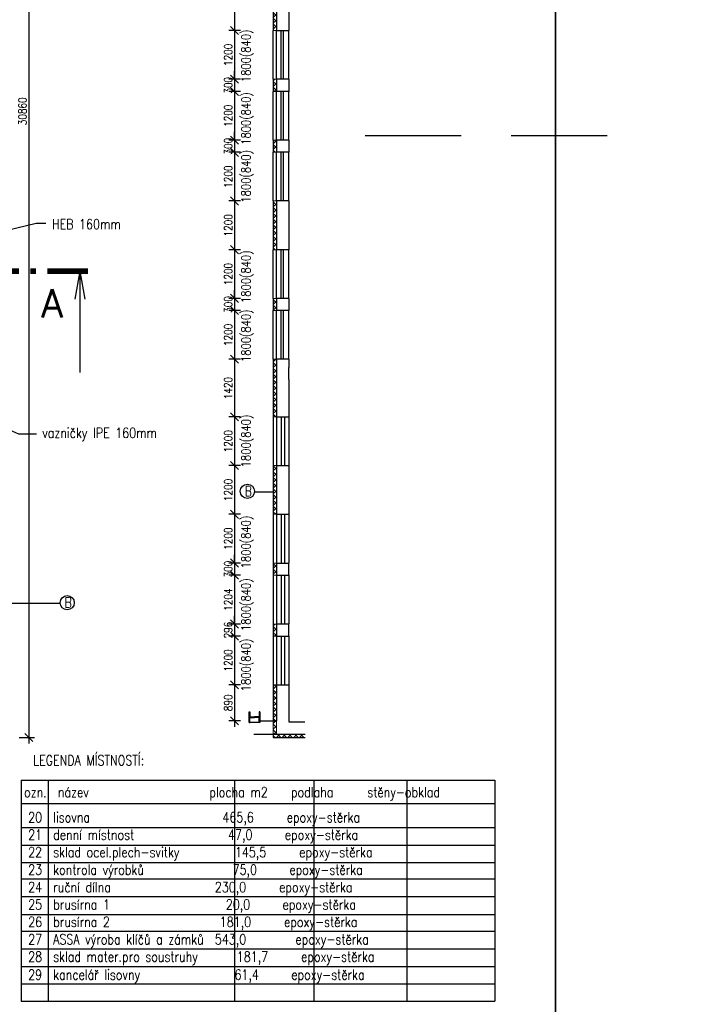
# Model space of a CAD drawing. Header units: millimetres. Extents: x -637441 to -130928, y -380379 to -53767.
# Tile 72 of 193: x -556161 to -539460, y -179302 to -155042. Entities that reach past the tile are written whole.
import ezdxf

# ---------------------------------------------------------------- set-up
doc = ezdxf.new("R2010")
doc.units = ezdxf.units.MM
doc.header["$LTSCALE"] = 10
for name, color, linetype, lineweight in [('CKKOTY', 7, 'Continuous', 25), ('CKSTENY_SRAF', 1, 'Continuous', 18), ('CKSYMBOLY', 7, 'Continuous', 25), ('CKTEXTY_MALE', 7, 'Continuous', 25), ('CKTEXTY_STREDNI', 6, 'Continuous', 50)]:
    doc.layers.add(name, color=color, linetype=linetype, lineweight=lineweight)
for name, color, linetype in [('I', 3, 'Continuous'), ('SLABĚ', 7, 'Continuous'), ('SRAFY', 252, 'Continuous'), ('Výplně otvorů', 7, 'Continuous'), ('ZDIVO', 6, 'Continuous')]:
    doc.layers.add(name, color=color, linetype=linetype)
doc.styles.get("Standard").update_dxf_attribs({"font": 'simplex.shx', "width": 0.8})
doc.dimstyles.new('Kopie z cadkon', dxfattribs={"dimscale": 100, "dimtxt": 2.5, "dimasz": 2.5, "dimexe": 1.768, "dimexo": 5, "dimgap": 0.666, "dimtad": 1, "dimdec": 0, "dimrnd": 1, "dimdsep": 46, "dimtxsty": 'Standard', "dimblk1": 'OBLIQUE', "dimblk2": 'OBLIQUE', "dimsah": 1, "dimcen": 2, "dimdle": 1.8, "dimazin": 2, "dimtfac": 0.75, "dimtdec": 0, "dimtix": 1, "dimtmove": 2, "dimatfit": 3, "dimfxl": 1, "dimtolj": 1, "dimtzin": 0, "dimarcsym": 0})
pattern_1 = [(45, (-359566.98, 0), (-70.71068, 70.71068), []), (135, (-359566.98, 0), (-70.71068, -70.71068), [])]

# ---------------------------------------------------------------- blocks, each defined once
blk = doc.blocks.new('rez1_dl')
for q in [(-0.122, -0.689), (0, -2.5), (0.122, -0.689)]:
    blk.add_line((0, 0), q)
at = {"const_width": 0.14}
for points in [[(-0.196, 0), (0.804, 0)], [(1.084, 0), (1.224, 0)], [(1.504, 0), (2.504, 0)]]:
    blk.add_lwpolyline(points, dxfattribs=at)
blk.add_attdef('A', (0.397, -0.451), '', height=0.7, rotation=270)
blk.add_attdef('A', (0.422, -1.145), '', height=0.7)
blk = doc.blocks.new('_OBLIQUE')
at = {"color": 0, "linetype": 'ByBlock'}
blk.add_line((-0.5, -0.5), (0.5, 0.5), dxfattribs=at)
blk = doc.blocks.new('*D575')
at = {"layer": 'CKTEXTY_MALE', "color": 0, "lineweight": -2}
for p, q in [((-556177, -141869), (-555797, -141869)), ((-555938, -141725), (-555938, -172873)), ((-556177, -172729), (-555797, -172729))]:
    blk.add_line(p, q, dxfattribs=at)
at = {"layer": 'DEFPOINTS', "color": 0}
for p in [(-556577, -141869), (-556577, -172729), (-555938, -172729)]:
    blk.add_point(p, dxfattribs=at)
at = {"layer": 'CKTEXTY_MALE', "color": 0, "lineweight": -2, "xscale": 200, "yscale": 200, "zscale": 200}
for p, rotation in [((-555938, -141869), 90), ((-555938, -172729), 270)]:
    blk.add_blockref('_OBLIQUE', p, dxfattribs=dict(at, rotation=rotation))
at = {"layer": 'CKTEXTY_MALE', "color": 0, "insert": (-556092, -157299), "char_height": 200, "attachment_point": 5, "rotation": 90}
blk.add_mtext('\\A1;30860', dxfattribs=at)
blk = doc.blocks.new('*D675')
at = {"layer": 'CKKOTY', "color": 0, "lineweight": -2}
for p, q in [((-550716, -152539), (-551010, -152539)), ((-550868, -152395), (-550868, -155453)), ((-550716, -155309), (-551010, -155309))]:
    blk.add_line(p, q, dxfattribs=at)
at = {"layer": 'DEFPOINTS', "color": 0}
for p in [(-550316, -152539), (-550868, -155309), (-550316, -155309)]:
    blk.add_point(p, dxfattribs=at)
at = {"layer": 'CKKOTY', "color": 0, "lineweight": -2, "xscale": 200, "yscale": 200, "zscale": 200}
for p, rotation in [((-550868, -152539), 90), ((-550868, -155309), 270)]:
    blk.add_blockref('_OBLIQUE', p, dxfattribs=dict(at, rotation=rotation))
at = {"layer": 'CKKOTY', "color": 0, "insert": (-551022, -153924), "char_height": 200, "attachment_point": 5, "rotation": 90}
blk.add_mtext('\\A1;2770', dxfattribs=at)
blk = doc.blocks.new('*D676')
at = {"layer": 'CKKOTY', "color": 0, "lineweight": -2}
for p, q in [((-550868, -155165), (-550868, -156653)), ((-550716, -155309), (-551010, -155309)), ((-550716, -156509), (-551010, -156509))]:
    blk.add_line(p, q, dxfattribs=at)
at = {"layer": 'DEFPOINTS', "color": 0}
for p in [(-550316, -155309), (-550868, -156509), (-550316, -156509)]:
    blk.add_point(p, dxfattribs=at)
at = {"layer": 'CKKOTY', "color": 0, "lineweight": -2, "xscale": 200, "yscale": 200, "zscale": 200}
for p, rotation in [((-550868, -155309), 90), ((-550868, -156509), 270)]:
    blk.add_blockref('_OBLIQUE', p, dxfattribs=dict(at, rotation=rotation))
at = {"layer": 'CKKOTY', "color": 0, "insert": (-551022, -155909), "char_height": 200, "attachment_point": 5, "rotation": 90}
blk.add_mtext('\\A1;1200', dxfattribs=at)
blk = doc.blocks.new('*D677')
at = {"layer": 'CKKOTY', "color": 0, "lineweight": -2}
for p, q in [((-550868, -156509), (-550868, -156309)), ((-550716, -156509), (-551010, -156509)), ((-550868, -156509), (-550868, -156809)), ((-550716, -156809), (-551010, -156809)), ((-550868, -156809), (-550868, -157009))]:
    blk.add_line(p, q, dxfattribs=at)
at = {"layer": 'DEFPOINTS', "color": 0}
for p in [(-550316, -156509), (-550868, -156809), (-550316, -156809)]:
    blk.add_point(p, dxfattribs=at)
at = {"layer": 'CKKOTY', "color": 0, "lineweight": -2, "xscale": 200, "yscale": 200, "zscale": 200}
for p, rotation in [((-550868, -156509), 270), ((-550868, -156809), 90)]:
    blk.add_blockref('_OBLIQUE', p, dxfattribs=dict(at, rotation=rotation))
at = {"layer": 'CKKOTY', "color": 0, "insert": (-551022, -156659), "char_height": 200, "attachment_point": 5, "rotation": 90}
blk.add_mtext('\\A1;300', dxfattribs=at)
blk = doc.blocks.new('*D678')
at = {"layer": 'CKKOTY', "color": 0, "lineweight": -2}
for p, q in [((-550868, -156665), (-550868, -158153)), ((-550716, -156809), (-551010, -156809)), ((-550716, -158009), (-551010, -158009))]:
    blk.add_line(p, q, dxfattribs=at)
at = {"layer": 'DEFPOINTS', "color": 0}
for p in [(-550316, -156809), (-550868, -158009), (-550316, -158009)]:
    blk.add_point(p, dxfattribs=at)
at = {"layer": 'CKKOTY', "color": 0, "lineweight": -2, "xscale": 200, "yscale": 200, "zscale": 200}
for p, rotation in [((-550868, -156809), 90), ((-550868, -158009), 270)]:
    blk.add_blockref('_OBLIQUE', p, dxfattribs=dict(at, rotation=rotation))
at = {"layer": 'CKKOTY', "color": 0, "insert": (-551022, -157409), "char_height": 200, "attachment_point": 5, "rotation": 90}
blk.add_mtext('\\A1;1200', dxfattribs=at)
blk = doc.blocks.new('*D679')
at = {"layer": 'CKKOTY', "color": 0, "lineweight": -2}
for p, q in [((-550868, -158009), (-550868, -157809)), ((-550716, -158009), (-551010, -158009)), ((-550868, -158009), (-550868, -158309)), ((-550716, -158309), (-551010, -158309)), ((-550868, -158309), (-550868, -158509))]:
    blk.add_line(p, q, dxfattribs=at)
at = {"layer": 'DEFPOINTS', "color": 0}
for p in [(-550316, -158009), (-550868, -158309), (-550316, -158309)]:
    blk.add_point(p, dxfattribs=at)
at = {"layer": 'CKKOTY', "color": 0, "lineweight": -2, "xscale": 200, "yscale": 200, "zscale": 200}
for p, rotation in [((-550868, -158009), 270), ((-550868, -158309), 90)]:
    blk.add_blockref('_OBLIQUE', p, dxfattribs=dict(at, rotation=rotation))
at = {"layer": 'CKKOTY', "color": 0, "insert": (-551022, -158159), "char_height": 200, "attachment_point": 5, "rotation": 90}
blk.add_mtext('\\A1;300', dxfattribs=at)
blk = doc.blocks.new('*D680')
at = {"layer": 'CKKOTY', "color": 0, "lineweight": -2}
for p, q in [((-550868, -158165), (-550868, -159653)), ((-550716, -158309), (-551010, -158309)), ((-550716, -159509), (-551010, -159509))]:
    blk.add_line(p, q, dxfattribs=at)
at = {"layer": 'DEFPOINTS', "color": 0}
for p in [(-550316, -158309), (-550868, -159509), (-550316, -159509)]:
    blk.add_point(p, dxfattribs=at)
at = {"layer": 'CKKOTY', "color": 0, "lineweight": -2, "xscale": 200, "yscale": 200, "zscale": 200}
for p, rotation in [((-550868, -158309), 90), ((-550868, -159509), 270)]:
    blk.add_blockref('_OBLIQUE', p, dxfattribs=dict(at, rotation=rotation))
at = {"layer": 'CKKOTY', "color": 0, "insert": (-551022, -158909), "char_height": 200, "attachment_point": 5, "rotation": 90}
blk.add_mtext('\\A1;1200', dxfattribs=at)
blk = doc.blocks.new('*D681')
at = {"layer": 'CKKOTY', "color": 0, "lineweight": -2}
for p, q in [((-550868, -159365), (-550868, -160853)), ((-550716, -159509), (-551010, -159509)), ((-550716, -160709), (-551010, -160709))]:
    blk.add_line(p, q, dxfattribs=at)
at = {"layer": 'DEFPOINTS', "color": 0}
for p in [(-550316, -159509), (-550868, -160709), (-550316, -160709)]:
    blk.add_point(p, dxfattribs=at)
at = {"layer": 'CKKOTY', "color": 0, "lineweight": -2, "xscale": 200, "yscale": 200, "zscale": 200}
for p, rotation in [((-550868, -159509), 90), ((-550868, -160709), 270)]:
    blk.add_blockref('_OBLIQUE', p, dxfattribs=dict(at, rotation=rotation))
at = {"layer": 'CKKOTY', "color": 0, "insert": (-551022, -160109), "char_height": 200, "attachment_point": 5, "rotation": 90}
blk.add_mtext('\\A1;1200', dxfattribs=at)
blk = doc.blocks.new('*D682')
at = {"layer": 'CKKOTY', "color": 0, "lineweight": -2}
for p, q in [((-550868, -160565), (-550868, -162053)), ((-550716, -160709), (-551010, -160709)), ((-550716, -161909), (-551010, -161909))]:
    blk.add_line(p, q, dxfattribs=at)
at = {"layer": 'DEFPOINTS', "color": 0}
for p in [(-550316, -160709), (-550868, -161909), (-550316, -161909)]:
    blk.add_point(p, dxfattribs=at)
at = {"layer": 'CKKOTY', "color": 0, "lineweight": -2, "xscale": 200, "yscale": 200, "zscale": 200}
for p, rotation in [((-550868, -160709), 90), ((-550868, -161909), 270)]:
    blk.add_blockref('_OBLIQUE', p, dxfattribs=dict(at, rotation=rotation))
at = {"layer": 'CKKOTY', "color": 0, "insert": (-551022, -161309), "char_height": 200, "attachment_point": 5, "rotation": 90}
blk.add_mtext('\\A1;1200', dxfattribs=at)
blk = doc.blocks.new('*D683')
at = {"layer": 'CKKOTY', "color": 0, "lineweight": -2}
for p, q in [((-550868, -161909), (-550868, -161709)), ((-550716, -161909), (-551010, -161909)), ((-550868, -161909), (-550868, -162209)), ((-550716, -162209), (-551010, -162209)), ((-550868, -162209), (-550868, -162409))]:
    blk.add_line(p, q, dxfattribs=at)
at = {"layer": 'DEFPOINTS', "color": 0}
for p in [(-550316, -161909), (-550868, -162209), (-550316, -162209)]:
    blk.add_point(p, dxfattribs=at)
at = {"layer": 'CKKOTY', "color": 0, "lineweight": -2, "xscale": 200, "yscale": 200, "zscale": 200}
for p, rotation in [((-550868, -161909), 270), ((-550868, -162209), 90)]:
    blk.add_blockref('_OBLIQUE', p, dxfattribs=dict(at, rotation=rotation))
at = {"layer": 'CKKOTY', "color": 0, "insert": (-551022, -162059), "char_height": 200, "attachment_point": 5, "rotation": 90}
blk.add_mtext('\\A1;300', dxfattribs=at)
blk = doc.blocks.new('*D684')
at = {"layer": 'CKKOTY', "color": 0, "lineweight": -2}
for p, q in [((-550716, -162209), (-551010, -162209)), ((-550868, -162065), (-550868, -163553)), ((-550716, -163409), (-551010, -163409))]:
    blk.add_line(p, q, dxfattribs=at)
at = {"layer": 'DEFPOINTS', "color": 0}
for p in [(-550316, -162209), (-550868, -163409), (-550316, -163409)]:
    blk.add_point(p, dxfattribs=at)
at = {"layer": 'CKKOTY', "color": 0, "lineweight": -2, "xscale": 200, "yscale": 200, "zscale": 200}
for p, rotation in [((-550868, -162209), 90), ((-550868, -163409), 270)]:
    blk.add_blockref('_OBLIQUE', p, dxfattribs=dict(at, rotation=rotation))
at = {"layer": 'CKKOTY', "color": 0, "insert": (-551022, -162809), "char_height": 200, "attachment_point": 5, "rotation": 90}
blk.add_mtext('\\A1;1200', dxfattribs=at)
blk = doc.blocks.new('*D685')
at = {"layer": 'CKKOTY', "color": 0, "lineweight": -2}
for p, q in [((-550868, -163265), (-550868, -164973)), ((-550716, -163409), (-551010, -163409)), ((-550716, -164829), (-551010, -164829))]:
    blk.add_line(p, q, dxfattribs=at)
at = {"layer": 'DEFPOINTS', "color": 0}
for p in [(-550316, -163409), (-550868, -164829), (-550316, -164829)]:
    blk.add_point(p, dxfattribs=at)
at = {"layer": 'CKKOTY', "color": 0, "lineweight": -2, "xscale": 200, "yscale": 200, "zscale": 200}
for p, rotation in [((-550868, -163409), 90), ((-550868, -164829), 270)]:
    blk.add_blockref('_OBLIQUE', p, dxfattribs=dict(at, rotation=rotation))
at = {"layer": 'CKKOTY', "color": 0, "insert": (-551022, -164119), "char_height": 200, "attachment_point": 5, "rotation": 90}
blk.add_mtext('\\A1;1420', dxfattribs=at)
blk = doc.blocks.new('*D686')
at = {"layer": 'CKKOTY', "color": 0, "lineweight": -2}
for p, q in [((-550868, -164685), (-550868, -166173)), ((-550716, -164829), (-551010, -164829)), ((-550716, -166029), (-551010, -166029))]:
    blk.add_line(p, q, dxfattribs=at)
at = {"layer": 'DEFPOINTS', "color": 0}
for p in [(-550316, -164829), (-550868, -166029), (-550316, -166029)]:
    blk.add_point(p, dxfattribs=at)
at = {"layer": 'CKKOTY', "color": 0, "lineweight": -2, "xscale": 200, "yscale": 200, "zscale": 200}
for p, rotation in [((-550868, -164829), 90), ((-550868, -166029), 270)]:
    blk.add_blockref('_OBLIQUE', p, dxfattribs=dict(at, rotation=rotation))
at = {"layer": 'CKKOTY', "color": 0, "insert": (-551022, -165429), "char_height": 200, "attachment_point": 5, "rotation": 90}
blk.add_mtext('\\A1;1200', dxfattribs=at)
blk = doc.blocks.new('*D687')
at = {"layer": 'CKKOTY', "color": 0, "lineweight": -2}
for p, q in [((-550868, -165885), (-550868, -167373)), ((-550716, -166029), (-551010, -166029)), ((-550716, -167229), (-551010, -167229))]:
    blk.add_line(p, q, dxfattribs=at)
at = {"layer": 'DEFPOINTS', "color": 0}
for p in [(-550316, -166029), (-550868, -167229), (-550316, -167229)]:
    blk.add_point(p, dxfattribs=at)
at = {"layer": 'CKKOTY', "color": 0, "lineweight": -2, "xscale": 200, "yscale": 200, "zscale": 200}
for p, rotation in [((-550868, -166029), 90), ((-550868, -167229), 270)]:
    blk.add_blockref('_OBLIQUE', p, dxfattribs=dict(at, rotation=rotation))
at = {"layer": 'CKKOTY', "color": 0, "insert": (-551022, -166629), "char_height": 200, "attachment_point": 5, "rotation": 90}
blk.add_mtext('\\A1;1200', dxfattribs=at)
blk = doc.blocks.new('*D688')
at = {"layer": 'CKKOTY', "color": 0, "lineweight": -2}
for p, q in [((-550868, -167085), (-550868, -168573)), ((-550716, -167229), (-551010, -167229)), ((-550716, -168429), (-551010, -168429))]:
    blk.add_line(p, q, dxfattribs=at)
at = {"layer": 'DEFPOINTS', "color": 0}
for p in [(-550316, -167229), (-550868, -168429), (-550316, -168429)]:
    blk.add_point(p, dxfattribs=at)
at = {"layer": 'CKKOTY', "color": 0, "lineweight": -2, "xscale": 200, "yscale": 200, "zscale": 200}
for p, rotation in [((-550868, -167229), 90), ((-550868, -168429), 270)]:
    blk.add_blockref('_OBLIQUE', p, dxfattribs=dict(at, rotation=rotation))
at = {"layer": 'CKKOTY', "color": 0, "insert": (-551022, -167829), "char_height": 200, "attachment_point": 5, "rotation": 90}
blk.add_mtext('\\A1;1200', dxfattribs=at)
blk = doc.blocks.new('*D689')
at = {"layer": 'CKKOTY', "color": 0, "lineweight": -2}
for p, q in [((-550868, -168429), (-550868, -168229)), ((-550716, -168429), (-551010, -168429)), ((-550868, -168429), (-550868, -168729)), ((-550716, -168729), (-551010, -168729)), ((-550868, -168729), (-550868, -168929))]:
    blk.add_line(p, q, dxfattribs=at)
at = {"layer": 'DEFPOINTS', "color": 0}
for p in [(-550316, -168429), (-550868, -168729), (-550316, -168729)]:
    blk.add_point(p, dxfattribs=at)
at = {"layer": 'CKKOTY', "color": 0, "lineweight": -2, "xscale": 200, "yscale": 200, "zscale": 200}
for p, rotation in [((-550868, -168429), 270), ((-550868, -168729), 90)]:
    blk.add_blockref('_OBLIQUE', p, dxfattribs=dict(at, rotation=rotation))
at = {"layer": 'CKKOTY', "color": 0, "insert": (-551022, -168579), "char_height": 200, "attachment_point": 5, "rotation": 90}
blk.add_mtext('\\A1;300', dxfattribs=at)
blk = doc.blocks.new('*D690')
at = {"layer": 'CKKOTY', "color": 0, "lineweight": -2}
for p, q in [((-550868, -168585), (-550868, -170077)), ((-550716, -168729), (-551010, -168729)), ((-550716, -169933), (-551010, -169933))]:
    blk.add_line(p, q, dxfattribs=at)
at = {"layer": 'DEFPOINTS', "color": 0}
for p in [(-550316, -168729), (-550868, -169933), (-550316, -169933)]:
    blk.add_point(p, dxfattribs=at)
at = {"layer": 'CKKOTY', "color": 0, "lineweight": -2, "xscale": 200, "yscale": 200, "zscale": 200}
for p, rotation in [((-550868, -168729), 90), ((-550868, -169933), 270)]:
    blk.add_blockref('_OBLIQUE', p, dxfattribs=dict(at, rotation=rotation))
at = {"layer": 'CKKOTY', "color": 0, "insert": (-551022, -169331), "char_height": 200, "attachment_point": 5, "rotation": 90}
blk.add_mtext('\\A1;1204', dxfattribs=at)
blk = doc.blocks.new('*D691')
at = {"layer": 'CKKOTY', "color": 0, "lineweight": -2}
for p, q in [((-550868, -169933), (-550868, -169733)), ((-550716, -169933), (-551010, -169933)), ((-550868, -169933), (-550868, -170229)), ((-550716, -170229), (-551010, -170229)), ((-550868, -170229), (-550868, -170429))]:
    blk.add_line(p, q, dxfattribs=at)
at = {"layer": 'DEFPOINTS', "color": 0}
for p in [(-550316, -169933), (-550868, -170229), (-550316, -170229)]:
    blk.add_point(p, dxfattribs=at)
at = {"layer": 'CKKOTY', "color": 0, "lineweight": -2, "xscale": 200, "yscale": 200, "zscale": 200}
for p, rotation in [((-550868, -169933), 270), ((-550868, -170229), 90)]:
    blk.add_blockref('_OBLIQUE', p, dxfattribs=dict(at, rotation=rotation))
at = {"layer": 'CKKOTY', "color": 0, "insert": (-551022, -170081), "char_height": 200, "attachment_point": 5, "rotation": 90}
blk.add_mtext('\\A1;296', dxfattribs=at)
blk = doc.blocks.new('*D692')
at = {"layer": 'CKKOTY', "color": 0, "lineweight": -2}
for p, q in [((-550716, -170229), (-551010, -170229)), ((-550868, -170085), (-550868, -171573)), ((-550716, -171429), (-551010, -171429))]:
    blk.add_line(p, q, dxfattribs=at)
at = {"layer": 'DEFPOINTS', "color": 0}
for p in [(-550316, -170229), (-550868, -171429), (-550316, -171429)]:
    blk.add_point(p, dxfattribs=at)
at = {"layer": 'CKKOTY', "color": 0, "lineweight": -2, "xscale": 200, "yscale": 200, "zscale": 200}
for p, rotation in [((-550868, -170229), 90), ((-550868, -171429), 270)]:
    blk.add_blockref('_OBLIQUE', p, dxfattribs=dict(at, rotation=rotation))
at = {"layer": 'CKKOTY', "color": 0, "insert": (-551022, -170829), "char_height": 200, "attachment_point": 5, "rotation": 90}
blk.add_mtext('\\A1;1200', dxfattribs=at)
blk = doc.blocks.new('*D693')
at = {"layer": 'CKKOTY', "color": 0, "lineweight": -2}
for p, q in [((-550716, -171429), (-551010, -171429)), ((-550868, -171285), (-550868, -172463)), ((-550716, -172319), (-551010, -172319))]:
    blk.add_line(p, q, dxfattribs=at)
at = {"layer": 'DEFPOINTS', "color": 0}
for p in [(-550316, -171429), (-550868, -172319), (-550316, -172319)]:
    blk.add_point(p, dxfattribs=at)
at = {"layer": 'CKKOTY', "color": 0, "lineweight": -2, "xscale": 200, "yscale": 200, "zscale": 200}
for p, rotation in [((-550868, -171429), 90), ((-550868, -172319), 270)]:
    blk.add_blockref('_OBLIQUE', p, dxfattribs=dict(at, rotation=rotation))
at = {"layer": 'CKKOTY', "color": 0, "insert": (-551022, -171874), "char_height": 200, "attachment_point": 5, "rotation": 90}
blk.add_mtext('\\A1;890', dxfattribs=at)

msp = doc.modelspace()

# ---------------------------------------------------------------- hatches: boundary and pattern name
at = {"layer": 'CKSTENY_SRAF'}
h = msp.add_hatch(dxfattribs=at)
h.set_pattern_fill('PLASTY', color=256, scale=50, style=0)
h.set_pattern_definition(pattern_1)
h.paths.add_polyline_path([(-549831.523, -148338.99), (-549911.523, -148338.99), (-549911.523, -147938.99), (-549831.523, -147938.99)])
h.paths.add_polyline_path([(-549831.523, -149838.99), (-549911.523, -149838.99), (-549911.523, -149538.99), (-549831.523, -149538.99)])
h.paths.add_polyline_path([(-549831.523, -151338.99), (-549911.523, -151338.99), (-549911.523, -151038.99), (-549831.523, -151038.99)])
h.paths.add_polyline_path([(-549831.523, -155309.121), (-549911.523, -155309.121), (-549911.523, -152538.99), (-549831.523, -152538.99)])
h = msp.add_hatch(dxfattribs=at)
h.set_pattern_fill('PLASTY', color=256, scale=50, style=0)
h.set_pattern_definition(pattern_1)
h.paths.add_polyline_path([(-549831.523, -156809.121), (-549911.523, -156809.121), (-549911.523, -156509.121), (-549831.523, -156509.121)])
h.paths.add_polyline_path([(-549831.523, -158309.121), (-549911.523, -158309.121), (-549911.523, -158009.121), (-549831.523, -158009.121)])
h.paths.add_polyline_path([(-549831.523, -160709.121), (-549911.523, -160709.121), (-549911.523, -159509.121), (-549831.523, -159509.121)])
h.paths.add_polyline_path([(-549831.523, -162209.121), (-549911.523, -162209.121), (-549911.523, -161909.121), (-549831.523, -161909.121)])
h.paths.add_polyline_path([(-549831.523, -164828.922), (-549911.523, -164828.922), (-549911.523, -163409.121), (-549831.523, -163409.121)])
h = msp.add_hatch(dxfattribs=at)
h.set_pattern_fill('PLASTY', color=1, scale=50, style=0)
h.set_pattern_definition(pattern_1)
h.paths.add_polyline_path([(-549911.523, -171432.922), (-549831.523, -171432.922), (-549831.523, -172649.121), (-549911.523, -172649.121)])
h.paths.add_polyline_path([(-549911.523, -169932.922), (-549831.523, -169932.922), (-549831.523, -170228.922), (-549911.523, -170228.922)])
h.paths.add_polyline_path([(-549911.523, -168428.922), (-549831.523, -168428.922), (-549831.523, -168728.922), (-549911.523, -168728.922)])
h.paths.add_polyline_path([(-549911.523, -166028.922), (-549831.523, -166028.922), (-549831.523, -167228.922), (-549911.523, -167228.922)])
h = msp.add_hatch(dxfattribs=at)
h.set_pattern_fill('PLASTY', color=256, scale=50, style=0)
h.set_pattern_definition(pattern_1)
h.paths.add_polyline_path([(-549911.523, -172649.121), (-549123.659, -172649.121), (-549123.659, -172729.121), (-549911.523, -172729.121)])

# ---------------------------------------------------------------- linework, layer by layer
at = {"layer": 'CKKOTY', "color": 7}
for p, q in [((-545280.029, -157904.389), (-547648.507, -157904.389)), ((-541683.081, -157904.389), (-544051.559, -157904.389))]:
    msp.add_line(p, q, dxfattribs=at)
for points in [[(-626951.964, -131167.738), (-542951.964, -131167.738), (-542951.964, -190567.738), (-626951.964, -190567.738)], [(-542951.964, -131167.738), (-458951.964, -131167.738), (-458951.964, -190567.738), (-542951.964, -190567.738)]]:
    msp.add_lwpolyline(points, close=True, dxfattribs=at)
at = {"layer": 'CKSTENY_SRAF', "color": 6}
msp.add_line((-549911.523, -172649.121), (-549911.523, -172729.121), dxfattribs=at)
for points in [[(-549831.523, -155309.121), (-549911.523, -155309.121), (-549911.523, -152538.99), (-549831.523, -152538.99)], [(-549831.523, -156809.121), (-549911.523, -156809.121), (-549911.523, -156509.121), (-549831.523, -156509.121)], [(-549831.523, -158309.121), (-549911.523, -158309.121), (-549911.523, -158009.121), (-549831.523, -158009.121)], [(-549831.523, -160709.121), (-549911.523, -160709.121), (-549911.523, -159509.121), (-549831.523, -159509.121)], [(-549831.523, -162209.121), (-549911.523, -162209.121), (-549911.523, -161909.121), (-549831.523, -161909.121)], [(-549831.523, -164828.922), (-549911.523, -164828.922), (-549911.523, -163409.121), (-549831.523, -163409.121)], [(-549911.523, -166028.922), (-549831.523, -166028.922), (-549831.523, -167228.922), (-549911.523, -167228.922)], [(-549911.523, -168428.922), (-549831.523, -168428.922), (-549831.523, -168728.922), (-549911.523, -168728.922)], [(-549911.523, -169932.922), (-549831.523, -169932.922), (-549831.523, -170228.922), (-549911.523, -170228.922)], [(-549911.523, -171432.922), (-549831.523, -171432.922), (-549831.523, -172649.121), (-549911.523, -172649.121)]]:
    msp.add_lwpolyline(points, close=True, dxfattribs=at)
at = {"layer": 'CKTEXTY_MALE'}
for p, q in [((-550374.828, -166678.808), (-549911.523, -166678.808)), ((-555163.903, -169425.243), (-556576.864, -169425.243)), ((-556128.49, -173777.911), (-544448.467, -173777.911)), ((-556128.49, -173777.911), (-556128.49, -179223.745)), ((-544448.467, -173777.911), (-544448.467, -179223.745)), ((-556128.49, -174357.963), (-544448.467, -174357.963)), ((-556128.49, -178798.875), (-544448.467, -178798.875)), ((-556128.49, -179223.745), (-544448.467, -179223.745))]:
    msp.add_line(p, q, dxfattribs=at)
at = {"layer": 'CKTEXTY_MALE', "color": 7}
for p, q in [((-555460.718, -173777.911), (-555460.718, -179223.745)), ((-550868.986, -173777.911), (-550868.986, -179223.745)), ((-548915.415, -173777.911), (-548915.415, -179223.745)), ((-546622.838, -173777.911), (-546622.838, -179214.431)), ((-556128.49, -174944.69), (-544448.467, -174944.69)), ((-556128.49, -175379.676), (-544448.467, -175379.676)), ((-556128.49, -175804.547), (-544448.467, -175804.547)), ((-556128.49, -176209.186), (-544448.467, -176209.186)), ((-556128.49, -176644.172), (-544448.467, -176644.172)), ((-556128.49, -177089.275), (-544448.467, -177089.275)), ((-556128.49, -177504.03), (-544448.467, -177504.03)), ((-556128.49, -177939.016), (-544448.467, -177939.016)), ((-556128.49, -178374.003), (-544448.467, -178374.003))]:
    msp.add_line(p, q, dxfattribs=at)
at = {"layer": 'CKTEXTY_MALE'}
for centre in [(-550548.661, -166663.013), (-554990.289, -169407.193)]:
    msp.add_circle(centre, 174.55, dxfattribs=at)
at = {"layer": 'I'}
for points in [[(-550506.523, -172357.342), (-550506.523, -172097.342), (-550492.523, -172097.342), (-550492.523, -172220.342), (-550376.523, -172220.342)], [(-550506.523, -172097.342), (-550506.523, -172357.342), (-550492.523, -172357.342), (-550492.523, -172234.342), (-550376.523, -172234.342)], [(-550246.523, -172357.342), (-550246.523, -172097.342), (-550260.523, -172097.342), (-550260.523, -172220.342), (-550376.523, -172220.342)], [(-550246.523, -172097.342), (-550246.523, -172357.342), (-550260.523, -172357.342), (-550260.523, -172234.342), (-550376.523, -172234.342)]]:
    msp.add_lwpolyline(points, dxfattribs=at)
at = {"layer": 'SLABĚ'}
for p, q in [((-549911.523, -156509.121), (-549911.523, -155309.121)), ((-549831.523, -156509.121), (-549831.523, -155309.121)), ((-549531.523, -156509.121), (-549531.523, -155309.121)), ((-549911.523, -158009.121), (-549911.523, -156809.121)), ((-549831.523, -158009.121), (-549831.523, -156809.121)), ((-549531.523, -158009.121), (-549531.523, -156809.121)), ((-549911.523, -159509.121), (-549911.523, -158309.121)), ((-549831.523, -159509.121), (-549831.523, -158309.121)), ((-549531.523, -159509.121), (-549531.523, -158309.121)), ((-549531.523, -160319.121), (-549531.523, -160499.121)), ((-549911.523, -161909.121), (-549911.523, -160709.121)), ((-549831.523, -161909.121), (-549831.523, -160709.121)), ((-549531.523, -161909.121), (-549531.523, -160709.121)), ((-549911.523, -163409.121), (-549911.523, -162209.121)), ((-549831.523, -163409.121), (-549831.523, -162209.121)), ((-549531.523, -163409.121), (-549531.523, -162209.121)), ((-549911.523, -164828.922), (-549911.523, -166028.922)), ((-549831.523, -164828.922), (-549831.523, -166028.922)), ((-549531.523, -164828.922), (-549531.523, -166028.922)), ((-549911.523, -167228.922), (-549911.523, -168428.922)), ((-549831.523, -167228.922), (-549831.523, -168428.922)), ((-549531.523, -167228.922), (-549531.523, -168428.922)), ((-549911.523, -168728.922), (-549911.523, -169928.922)), ((-549831.523, -168728.922), (-549831.523, -169928.922)), ((-549531.523, -168728.922), (-549531.523, -169928.922)), ((-549911.523, -170228.922), (-549911.523, -171428.922)), ((-549831.523, -170228.922), (-549831.523, -171428.922)), ((-549531.523, -170228.922), (-549531.523, -171428.922))]:
    msp.add_line(p, q, dxfattribs=at)
at = {"layer": 'SRAFY', "color": 6}
msp.add_line((-549531.523, -163909.121), (-549531.523, -163609.121), dxfattribs=at)
at = {"layer": 'Výplně otvorů'}
for p, q in [((-549720.565, -156509.121), (-549720.565, -155309.121)), ((-549655.127, -156509.121), (-549655.127, -155309.121)), ((-549720.565, -158009.121), (-549720.565, -156809.121)), ((-549655.127, -158009.121), (-549655.127, -156809.121)), ((-549720.565, -159509.121), (-549720.565, -158309.121)), ((-549655.127, -159509.121), (-549655.127, -158309.121)), ((-549720.565, -161909.121), (-549720.565, -160709.121)), ((-549655.127, -161909.121), (-549655.127, -160709.121)), ((-549720.565, -163409.121), (-549720.565, -162209.121)), ((-549655.127, -163409.121), (-549655.127, -162209.121)), ((-549715.746, -164828.922), (-549715.746, -166028.922)), ((-549638.45, -164828.922), (-549638.45, -166028.922)), ((-549715.746, -167228.922), (-549715.746, -168428.922)), ((-549638.45, -167228.922), (-549638.45, -168428.922)), ((-549715.746, -168728.922), (-549715.746, -169928.922)), ((-549638.45, -168728.922), (-549638.45, -169928.922)), ((-549715.746, -170228.922), (-549715.746, -171428.922)), ((-549638.45, -170228.922), (-549638.45, -171428.922))]:
    msp.add_line(p, q, dxfattribs=at)
at = {"layer": 'ZDIVO'}
for p, q in [((-549911.523, -152538.99), (-549911.523, -155309.121)), ((-549831.523, -152538.99), (-549831.523, -155309.121)), ((-549531.523, -153509.121), (-549531.523, -155309.121)), ((-549831.523, -155309.121), (-549531.523, -155309.121)), ((-549911.523, -156509.121), (-549911.523, -156809.121)), ((-549531.523, -156509.121), (-549831.523, -156509.121)), ((-549831.523, -156509.121), (-549831.523, -156809.121)), ((-549531.523, -156509.121), (-549531.523, -156809.121)), ((-549531.523, -156809.121), (-549831.523, -156809.121)), ((-549911.523, -158009.121), (-549911.523, -158309.121)), ((-549531.523, -158009.121), (-549831.523, -158009.121)), ((-549831.523, -158009.121), (-549831.523, -158309.121)), ((-549531.523, -158009.121), (-549531.523, -158309.121)), ((-549531.523, -158309.121), (-549831.523, -158309.121)), ((-549911.523, -159509.121), (-549911.523, -160709.121)), ((-549831.523, -159509.121), (-549831.523, -160709.121)), ((-549531.523, -159509.121), (-549831.523, -159509.121)), ((-549531.523, -159509.121), (-549531.523, -160709.121)), ((-549531.523, -160709.121), (-549831.523, -160709.121)), ((-549911.523, -161909.121), (-549911.523, -162209.121)), ((-549531.523, -161909.121), (-549831.523, -161909.121)), ((-549831.523, -161909.121), (-549831.523, -162209.121)), ((-549831.523, -161909.121), (-549831.523, -162209.121)), ((-549531.523, -161909.121), (-549531.523, -162209.121)), ((-549531.523, -162209.121), (-549831.523, -162209.121)), ((-549911.523, -163409.121), (-549911.523, -164828.922)), ((-549831.523, -163409.121), (-549831.523, -164828.922)), ((-549531.523, -163409.121), (-549831.523, -163409.121)), ((-549531.523, -163409.121), (-549531.523, -163609.121)), ((-549531.523, -163909.121), (-549531.523, -164828.922)), ((-549831.523, -164828.922), (-549531.523, -164828.922)), ((-549911.523, -166028.922), (-549911.523, -167228.922)), ((-549831.523, -166028.922), (-549831.523, -167228.922)), ((-549831.523, -166028.922), (-549531.523, -166028.922)), ((-549531.523, -166028.922), (-549531.523, -167228.922)), ((-549531.523, -166319.121), (-549531.523, -166499.121)), ((-549831.523, -167228.922), (-549531.523, -167228.922)), ((-549911.523, -168428.922), (-549911.523, -168728.922)), ((-549831.523, -168428.922), (-549831.523, -168728.922)), ((-549831.523, -168428.922), (-549531.523, -168428.922)), ((-549531.523, -168728.922), (-549531.523, -168428.922)), ((-549831.523, -168728.922), (-549531.523, -168728.922)), ((-549911.523, -169932.922), (-549911.523, -170228.922)), ((-549831.523, -169928.922), (-549531.523, -169928.922)), ((-549831.523, -169932.922), (-549831.523, -170228.922)), ((-549531.523, -170228.922), (-549531.523, -169932.922)), ((-549831.523, -170228.922), (-549531.523, -170228.922)), ((-549911.523, -171432.922), (-549911.523, -172319.121)), ((-549831.523, -171428.922), (-549531.523, -171428.922)), ((-549831.523, -171432.922), (-549831.523, -172319.121)), ((-549531.523, -171432.922), (-549531.523, -172339.121)), ((-549531.523, -172339.121), (-549131.523, -172339.121)), ((-549911.523, -172649.121), (-549123.659, -172649.121)), ((-549911.523, -172729.121), (-549123.659, -172729.121))]:
    msp.add_line(p, q, dxfattribs=at)
at = {"layer": 'ZDIVO', "color": 7}
for p, q in [((-550246.523, -172319.121), (-549831.523, -172319.121)), ((-550388.517, -172649.121), (-549911.523, -172649.121))]:
    msp.add_line(p, q, dxfattribs=at)
at = {"layer": 'ZDIVO'}
msp.add_lwpolyline([(-550246.523, -172319.121), (-550246.523, -172357.342), (-550506.523, -172357.342), (-550506.523, -172319.398)], dxfattribs=at)

# ---------------------------------------------------------------- block references
at = {"layer": 'CKSYMBOLY'}
ref = msp.add_blockref('rez1_dl', (-554676.594, -161235.674), dxfattribs=dict(at, xscale=-1000, yscale=1000, zscale=1000, rotation=359.9999999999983))
ref.add_attrib('A', 'A', (-555631.53, -162380.262), dxfattribs={"layer": '0', "height": 700, "rotation": 360})

# ---------------------------------------------------------------- texts
at = {"layer": 'CKTEXTY_MALE', "width": 0.8}
for p in [(-550472.996, -156580.627), (-550472.996, -158124.889), (-550472.996, -159549.209), (-550472.996, -162023.028), (-550472.996, -163477.333), (-550472.996, -166070.798), (-550472.996, -168559.61), (-550472.996, -170103.871), (-550472.996, -171588.163)]:
    msp.add_text('1800(840)', height=225, rotation=90, dxfattribs=at).set_placement(p)
at = {"layer": 'CKTEXTY_MALE', "color": 6, "width": 0.8}
for p in [(-550616.164, -166783.172), (-555057.792, -169527.352)]:
    msp.add_text('B', height=250, dxfattribs=at).set_placement(p)
at = {"layer": 'CKTEXTY_MALE', "color": 7, "width": 0.8}
msp.add_text('ozn.  název                   plocha m2   podlaha     stěny-obklad', height=250, dxfattribs=at).set_placement((-556052.187, -174199.861))
at = {"layer": 'CKTEXTY_STREDNI', "color": 7, "width": 0.8}
for s, p in [('HEB 160mm', (-555364.766, -160205.117)), ('vazničky IPE 160mm', (-555605.438, -165346.856)), ('LEGENDA MÍSTNOSTÍ:', (-555828.133, -173415.122)), ('20  lisovna                     465,6     epoxy-stěrka', (-555952.575, -174820.44)), ('21  denní místnost              47,0     epoxy-stěrka', (-555952.575, -175249.011)), ('22  sklad ocel.plech-svitky       145,5     epoxy-stěrka', (-555952.575, -175677.583)), ('23  kontrola výrobků             75,0     epoxy-stěrka', (-555952.575, -176110.62)), ('24  ruční dílna                230,0     epoxy-stěrka', (-555952.575, -176539.191)), ('25  brusírna 1                  20,0     epoxy-stěrka', (-555952.575, -176967.763)), ('26  brusírna 2                 181,0     epoxy-stěrka', (-555952.575, -177396.334)), ('27  ASSA výroba klíčů a zámků  543,0     epoxy-stěrka', (-555952.575, -177824.906)), ('28  sklad mater.pro soustruhy    181,7     epoxy-stěrka', (-555952.575, -178253.477)), ('29  kancelář lisovny              61,4     epoxy-stěrka', (-555952.575, -178696.457))]:
    msp.add_text(s, height=250, dxfattribs=at).set_placement(p)

# ---------------------------------------------------------------- dimensions: what is measured, and where the dimension line sits
at = {"layer": 'CKKOTY'}
for base, p1, p2, picture, middle in [((-550868.224, -155309.121), (-550315.746, -152538.99), (-550315.746, -155309.121), '*D675', (-551021.504, -153924.055)), ((-550868.224, -156509.121), (-550315.746, -155309.121), (-550315.746, -156509.121), '*D676', (-551021.504, -155909.121)), ((-550868.224, -156809.121), (-550315.746, -156509.121), (-550315.746, -156809.121), '*D677', (-551021.504, -156659.121)), ((-550868.224, -158009.121), (-550315.746, -156809.121), (-550315.746, -158009.121), '*D678', (-551021.504, -157409.121)), ((-550868.224, -158309.121), (-550315.746, -158009.121), (-550315.746, -158309.121), '*D679', (-551021.504, -158159.121)), ((-550868.224, -159509.121), (-550315.746, -158309.121), (-550315.746, -159509.121), '*D680', (-551021.504, -158909.121)), ((-550868.224, -160709.121), (-550315.746, -159509.121), (-550315.746, -160709.121), '*D681', (-551021.504, -160109.121)), ((-550868.224, -161909.121), (-550315.746, -160709.121), (-550315.746, -161909.121), '*D682', (-551021.504, -161309.121)), ((-550868.224, -162209.121), (-550315.746, -161909.121), (-550315.746, -162209.121), '*D683', (-551021.504, -162059.121)), ((-550868.224, -163409.121), (-550315.746, -162209.121), (-550315.746, -163409.121), '*D684', (-551021.504, -162809.121)), ((-550868.224, -164828.922), (-550315.746, -163409.121), (-550315.746, -164828.922), '*D685', (-551021.504, -164119.021)), ((-550868.224, -166028.922), (-550315.746, -164828.922), (-550315.746, -166028.922), '*D686', (-551021.504, -165428.922)), ((-550868.224, -167228.922), (-550315.746, -166028.922), (-550315.746, -167228.922), '*D687', (-551021.504, -166628.922)), ((-550868.224, -168428.922), (-550315.746, -167228.922), (-550315.746, -168428.922), '*D688', (-551021.504, -167828.922)), ((-550868.224, -168728.922), (-550315.746, -168428.922), (-550315.746, -168728.922), '*D689', (-551021.504, -168578.922)), ((-550868.224, -169932.922), (-550315.746, -168728.922), (-550315.746, -169932.922), '*D690', (-551021.504, -169330.922)), ((-550868.224, -170228.922), (-550315.746, -169932.922), (-550315.746, -170228.922), '*D691', (-551021.504, -170080.922)), ((-550868.224, -171428.922), (-550315.746, -170228.922), (-550315.746, -171428.922), '*D692', (-551021.504, -170828.922)), ((-550868.224, -172319.121), (-550315.746, -171428.922), (-550315.746, -172319.121), '*D693', (-551021.504, -171874.021))]:
    dim = msp.add_linear_dim(base=base, p1=p1, p2=p2, angle=90, dimstyle='Kopie z cadkon', override={"dimscale": 80}, dxfattribs=at)
    dim.commit()
    dim.dimension.update_dxf_attribs({"geometry": picture, "text_midpoint": middle})
at = {"layer": 'CKTEXTY_MALE'}
dim = msp.add_linear_dim(base=(-555938.237, -172729.121), p1=(-556576.864, -141869.121), p2=(-556576.864, -172729.121), angle=90, dimstyle='Kopie z cadkon', override={"dimscale": 80}, dxfattribs=at)
dim.commit()
dim.dimension.update_dxf_attribs({"geometry": '*D575', "text_midpoint": (-556091.517, -157299.121)})

# ---------------------------------------------------------------- leaders
at = {"layer": 'CKTEXTY_STREDNI', "color": 7}
for points in [[(-556916.864, -160339.121), (-555756.942, -160054.356), (-555515.601, -160054.356)], [(-560916.864, -163165.346), (-556193.815, -165245.653), (-555745.849, -165245.653)]]:
    msp.add_leader(points, dimstyle='Kopie z cadkon', override={"dimscale": 80, "dimgap": 0.666, "dimtad": 0}, dxfattribs=at)

doc.saveas('drawing.dxf')
